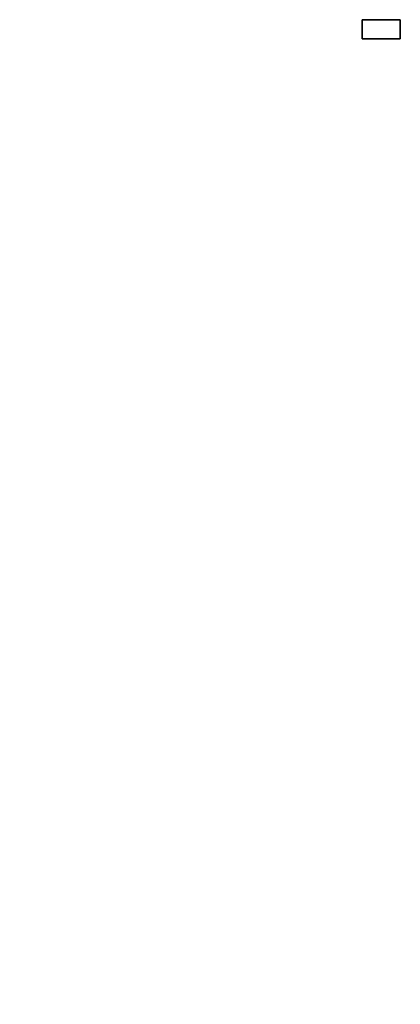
# Model space of a CAD drawing. Header units: millimetres. Extents: x 0 to 297, y 0 to 420.
# Tile 30 of 30: x 197 to 297, y 161 to 420. Entities that reach past the tile are written whole.
import ezdxf

# ---------------------------------------------------------------- set-up
doc = ezdxf.new("R2010")
doc.units = ezdxf.units.MM
doc.linetypes.add('K5LT_BASIC', pattern=[0])
doc.layers.add('Системный слой', color=7, linetype='Continuous')

# ---------------------------------------------------------------- blocks, each defined once
blk = doc.blocks.new('U42')
at = {"layer": 'Системный слой', "color": 3, "linetype": 'K5LT_BASIC', "lineweight": 35, "true_color": 0x00ff00}
for p, q in [((297, 420), (287, 420)), ((287, 420), (287, 415)), ((297, 415), (297, 420)), ((287, 415), (297, 415))]:
    blk.add_line(p, q, dxfattribs=at)

msp = doc.modelspace()

# ---------------------------------------------------------------- block references
at = {"layer": 'Системный слой'}
msp.add_blockref('U42', (0, 0), dxfattribs=at)

doc.saveas('drawing.dxf')
